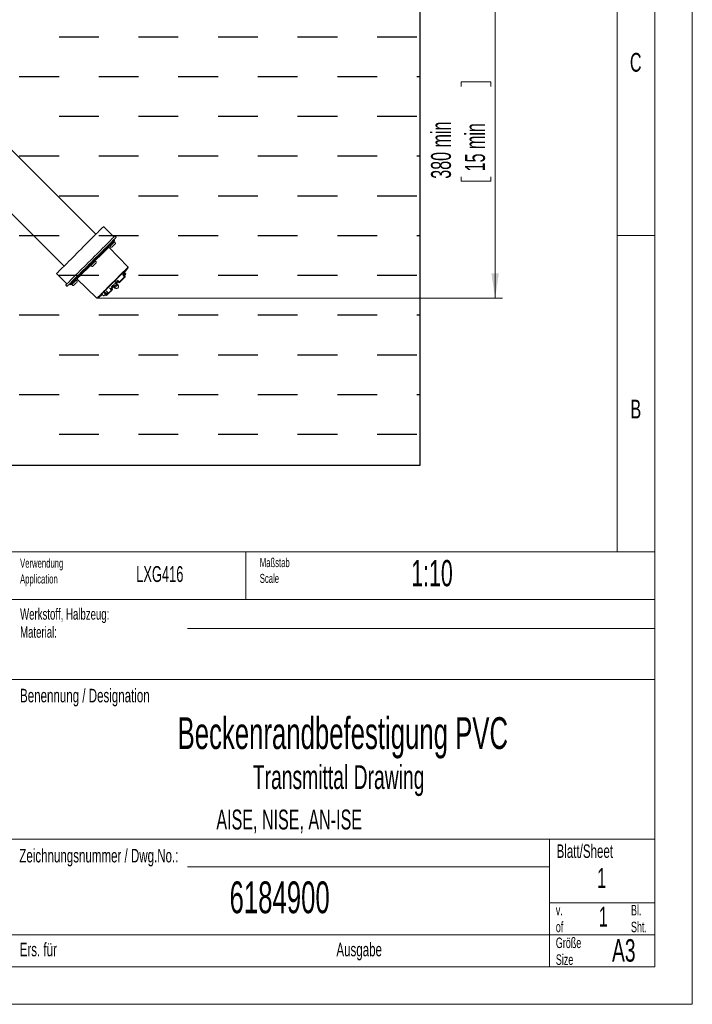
# Model space of a CAD drawing. Header units: millimetres. Extents: x 0 to 420, y 0 to 297.
# Tile 21 of 31: x 330 to 420, y 0 to 131. Entities that reach past the tile are written whole.
import ezdxf

# ---------------------------------------------------------------- set-up
doc = ezdxf.new("R2010")
doc.units = ezdxf.units.MM
doc.styles.add('SLDTEXTSTYLE0', font='TXT', dxfattribs={"width": 0.638186})
doc.styles.add('SLDTEXTSTYLE1', font='TXT', dxfattribs={"width": 0.605})
doc.dimstyles.new('SLDDIMSTYLE1', dxfattribs={"dimtxt": 2.568319, "dimasz": 3.3, "dimexe": 0, "dimexo": 0.0625, "dimgap": 0.64208, "dimtad": 1, "dimdec": 1, "dimlfac": 10, "dimrnd": 1e-09, "dimzin": 12, "dimdsep": 46, "dimtxsty": 'SLDTEXTSTYLE1', "dimsah": 1, "dimcen": 0.09, "dimadec": 0, "dimazin": 3, "dimtfac": 1, "dimtdec": 1, "dimtofl": 0, "dimtmove": 0, "dimatfit": 3, "dimfxl": 1, "dimfrac": 2, "dimtolj": 1, "dimtzin": 12, "dimarcsym": 0})

# ---------------------------------------------------------------- blocks, each defined once
blk = doc.blocks.new('SW_NOTE_0')
at = {"color": 0, "linetype": 'Continuous', "lineweight": 0, "char_height": 1.2, "attachment_point": 1, "style": 'SLDTEXTSTYLE0'}
for s, insert in [('Maßstab', (0, 1.55)), ('Scale', (0, -0.55))]:
    blk.add_mtext(s, dxfattribs=dict(at, insert=insert))
blk = doc.blocks.new('SW_NOTE_1')
at = {"color": 0, "linetype": 'Continuous', "lineweight": 0, "char_height": 1.4, "attachment_point": 1, "style": 'SLDTEXTSTYLE0'}
for s, insert in [('Größe', (0, 1.8)), ('Size', (0, -0.44))]:
    blk.add_mtext(s, dxfattribs=dict(at, insert=insert))
blk = doc.blocks.new('SW_NOTE_2')
at = {"color": 0, "linetype": 'Continuous', "lineweight": 0, "char_height": 1.5, "attachment_point": 1, "style": 'SLDTEXTSTYLE0'}
for s, insert in [('Werkstoff, Halbzeug:', (0, 1.93)), ('Material:', (0, -0.47))]:
    blk.add_mtext(s, dxfattribs=dict(at, insert=insert))
blk = doc.blocks.new('SW_NOTE_3')
at = {"color": 0, "linetype": 'Continuous', "lineweight": 0, "char_height": 1.2, "attachment_point": 1, "style": 'SLDTEXTSTYLE0'}
for s, insert in [('Verwendung', (0, 1.55)), ('Application', (0, -0.55))]:
    blk.add_mtext(s, dxfattribs=dict(at, insert=insert))
blk = doc.blocks.new('SW_NOTE_4')
at = {"color": 0, "linetype": 'Continuous', "lineweight": 0, "char_height": 1.4, "attachment_point": 1, "style": 'SLDTEXTSTYLE0'}
for s, insert in [('Bl.', (0, 1.8)), ('Sht.', (0, -0.44))]:
    blk.add_mtext(s, dxfattribs=dict(at, insert=insert))
blk = doc.blocks.new('SW_NOTE_5')
at = {"color": 0, "linetype": 'Continuous', "lineweight": 0, "char_height": 1.4, "attachment_point": 1, "style": 'SLDTEXTSTYLE0'}
for s, insert in [('v.', (0, 1.8)), ('of', (0, -0.44))]:
    blk.add_mtext(s, dxfattribs=dict(at, insert=insert))
blk = doc.blocks.new('SW_BROKEN_VIEW_0')
at = {"color": 0, "linetype": 'Continuous'}
for p, q in [((76.14, -65.42), (76.14, 1.18)), ((28.08, -8.37), (33.37, -8.37)), ((38.66, -8.37), (43.95, -8.37)), ((49.25, -8.37), (54.54, -8.37)), ((59.83, -8.37), (65.12, -8.37)), ((70.41, -8.37), (75.7, -8.37)), ((22.79, -13.66), (28.08, -13.66)), ((33.37, -13.66), (38.66, -13.66)), ((43.95, -13.66), (49.25, -13.66)), ((54.54, -13.66), (59.83, -13.66)), ((65.12, -13.66), (70.41, -13.66)), ((75.7, -13.66), (76.14, -13.66)), ((28.08, -18.95), (33.37, -18.95)), ((38.66, -18.95), (43.95, -18.95)), ((49.25, -18.95), (54.54, -18.95)), ((59.83, -18.95), (65.12, -18.95)), ((70.41, -18.95), (75.7, -18.95)), ((22.79, -24.24), (28.08, -24.24)), ((33.37, -24.24), (38.66, -24.24)), ((43.95, -24.24), (49.25, -24.24)), ((54.54, -24.24), (59.83, -24.24)), ((65.12, -24.24), (70.41, -24.24)), ((75.7, -24.24), (76.14, -24.24)), ((28.08, -29.54), (33.37, -29.54)), ((38.66, -29.54), (43.95, -29.54)), ((49.25, -29.54), (54.54, -29.54)), ((59.83, -29.54), (65.12, -29.54)), ((70.41, -29.54), (75.7, -29.54)), ((22.79, -34.83), (28.08, -34.83)), ((33.37, -34.83), (38.66, -34.83)), ((43.95, -34.83), (49.25, -34.83)), ((54.54, -34.83), (59.83, -34.83)), ((65.12, -34.83), (70.41, -34.83)), ((75.7, -34.83), (76.14, -34.83)), ((28.08, -40.12), (33.37, -40.12)), ((38.66, -40.12), (43.95, -40.12)), ((49.25, -40.12), (54.54, -40.12)), ((59.83, -40.12), (65.12, -40.12)), ((70.41, -40.12), (75.7, -40.12)), ((22.79, -45.41), (28.08, -45.41)), ((33.37, -45.41), (38.66, -45.41)), ((43.95, -45.41), (49.25, -45.41)), ((54.54, -45.41), (59.83, -45.41)), ((65.12, -45.41), (70.41, -45.41)), ((75.7, -45.41), (76.14, -45.41)), ((28.08, -50.7), (33.37, -50.7)), ((38.66, -50.7), (43.95, -50.7)), ((49.25, -50.7), (54.54, -50.7)), ((59.83, -50.7), (65.12, -50.7)), ((70.41, -50.7), (75.7, -50.7)), ((22.79, -55.99), (28.08, -55.99)), ((33.37, -55.99), (38.66, -55.99)), ((43.95, -55.99), (49.25, -55.99)), ((54.54, -55.99), (59.83, -55.99)), ((65.12, -55.99), (70.41, -55.99)), ((75.7, -55.99), (76.14, -55.99)), ((28.08, -61.29), (33.37, -61.29)), ((38.66, -61.29), (43.95, -61.29)), ((49.25, -61.29), (54.54, -61.29)), ((59.83, -61.29), (65.12, -61.29)), ((70.41, -61.29), (75.7, -61.29)), ((0, -65.42), (76.14, -65.42))]:
    blk.add_line(p, q, dxfattribs=at)
blk = doc.blocks.new('_D')
at = {"color": 7, "linetype": 'Continuous', "lineweight": 0}
for p, q in [((381.52, 138.36), (394.76, 138.36)), ((393.76, 94), (393.76, 138.36)), ((389.23, 122.2), (389.23, 122.79)), ((389.23, 122.79), (393.17, 122.79)), ((393.17, 122.79), (393.17, 122.2)), ((389.23, 110.15), (389.23, 109.56)), ((393.17, 109.56), (393.17, 110.15)), ((389.23, 109.56), (393.17, 109.56)), ((340.77, 94), (394.76, 94))]:
    blk.add_line(p, q, dxfattribs=at)
for points in [[(393.76, 138.36), (393.26, 135.06), (394.26, 135.06)], [(393.76, 94), (394.26, 97.3), (393.26, 97.3)]]:
    blk.add_solid(points, dxfattribs=at)
at = {"color": 7, "linetype": 'Continuous', "lineweight": 0, "char_height": 2.646, "attachment_point": 1, "rotation": 90, "style": 'SLDTEXTSTYLE1'}
for s, insert in [('380 min', (385.23, 109.9)), ('15 min', (389.76, 110.88))]:
    blk.add_mtext(s, dxfattribs=dict(at, insert=insert))

msp = doc.modelspace()

# ---------------------------------------------------------------- linework, layer by layer
at = {"color": 133, "linetype": 'Continuous', "lineweight": 0}
for p, q in [((420, 0), (420, 297)), ((415, 292), (415, 5)), ((410, 60.25), (410, 287)), ((415, 102.333), (410, 102.333)), ((232.12, 60.25), (415, 60.25)), ((360.6, 60.25), (360.6, 53.875)), ((328.64, 53.875), (415, 53.875)), ((352.82, 50.043), (415, 50.043)), ((285.46, 43.25), (415, 43.25)), ((328.64, 22), (415, 22)), ((401, 22), (401, 5)), ((352.82, 18.295), (401, 18.295)), ((401, 13.5), (415, 13.5)), ((328.64, 9.25), (415, 9.25)), ((5, 5), (415, 5)), ((0, 0), (420, 0))]:
    msp.add_line(p, q, dxfattribs=at)
at = {"color": 7, "linetype": 'Continuous', "lineweight": 0}
for p, q in [((340.635, 102.521), (327.978, 115.178)), ((323.735, 110.935), (336.392, 98.278)), ((343.018, 102.146), (341.639, 103.525)), ((343.336, 102.111), (343.159, 102.288)), ((342.438, 101.001), (342.524, 100.917)), ((343.088, 101.481), (343.004, 101.566)), ((343.106, 101.738), (343.036, 101.811)), ((344.917, 98.145), (342.348, 100.806)), ((339.892, 98.455), (339.978, 98.371)), ((340.542, 98.935), (340.458, 99.021)), ((335.388, 97.274), (336.767, 95.895)), ((344.458, 96.854), (344.171, 97.146)), ((344.533, 96.901), (344.258, 97.181)), ((344.314, 97.273), (344.468, 97.118)), ((344.468, 97.118), (344.56, 97.211)), ((344.573, 97.168), (344.483, 97.077)), ((344.56, 97.211), (344.593, 97.243)), ((336.626, 95.754), (336.802, 95.577)), ((337.102, 95.877), (337.175, 95.807)), ((337.347, 95.909), (337.432, 95.825)), ((337.997, 96.39), (337.913, 96.475)), ((338.107, 96.565), (340.768, 93.996)), ((343.003, 95.654), (342.906, 95.753)), ((343.12, 96.189), (343.2, 96.249)), ((343.144, 96.223), (343.12, 96.189)), ((343.315, 96.416), (343.144, 96.223)), ((343.2, 96.249), (343.17, 96.207)), ((343.17, 96.207), (343.208, 96.236)), ((343.178, 96.249), (343.27, 96.353)), ((343.223, 96.283), (343.178, 96.249)), ((343.2, 96.249), (343.182, 96.266)), ((343.208, 96.236), (343.238, 96.278)), ((343.354, 95.842), (343.214, 95.982)), ((343.27, 96.353), (343.223, 96.283)), ((343.238, 96.278), (343.226, 96.29)), ((343.238, 96.278), (343.263, 96.298)), ((343.261, 96.313), (343.348, 96.441)), ((343.287, 96.332), (343.261, 96.313)), ((343.263, 96.298), (343.287, 96.332)), ((343.308, 95.959), (343.416, 96.067)), ((343.348, 96.441), (343.315, 96.416)), ((343.443, 96.037), (343.337, 95.931)), ((343.344, 96.139), (343.416, 96.067)), ((343.369, 95.786), (343.354, 95.842)), ((343.562, 95.775), (343.371, 95.966)), ((343.523, 96.387), (343.759, 96.155)), ((343.616, 96.154), (343.702, 96.07)), ((343.623, 96.162), (343.709, 96.077)), ((343.781, 96.093), (343.762, 96.073)), ((341.791, 94.849), (341.993, 94.644)), ((341.898, 94.492), (342.012, 94.38)), ((341.937, 94.588), (341.993, 94.644)), ((341.996, 94.591), (341.941, 94.536)), ((342.188, 94.727), (342.274, 94.642)), ((342.647, 95.551), (342.774, 95.425)), ((342.843, 95.211), (342.759, 95.297)), ((342.774, 95.425), (342.869, 95.519)), ((342.91, 95.505), (342.817, 95.412)), ((342.947, 95.542), (343.138, 95.351)), ((343.013, 95.617), (343.072, 95.559)), ((343.072, 95.559), (343.127, 95.544)), ((341.049, 94.15), (341.093, 94.183)), ((341.078, 94.177), (341.088, 94.168)), ((341.128, 94.208), (341.157, 94.227)), ((341.171, 94.235), (341.137, 94.21)), ((341.147, 94.214), (341.142, 94.218)), ((341.157, 94.227), (341.169, 94.237))]:
    msp.add_line(p, q, dxfattribs=at)
at = {"color": 8, "linetype": 'Continuous', "lineweight": 0}
for p, q in [((344.404, 97.368), (344.56, 97.211)), ((343.248, 96.018), (343.308, 95.959)), ((343.514, 96.303), (343.726, 96.094)), ((341.717, 94.811), (341.937, 94.588)), ((341.912, 94.506), (342.026, 94.394)), ((341.998, 95.001), (342.316, 94.684)), ((342.437, 95.361), (342.713, 95.081)), ((342.738, 95.648), (342.869, 95.519))]:
    msp.add_line(p, q, dxfattribs=at)
at = {"color": 7, "linetype": 'Continuous', "lineweight": 0, "flags": 128}
for points in [[(335.388, 97.274), (335.401, 97.287), (335.438, 97.324), (335.501, 97.387), (335.587, 97.473), (335.698, 97.584), (335.831, 97.717), (335.985, 97.871), (336.16, 98.046), (336.354, 98.24), (336.565, 98.451), (336.792, 98.678), (337.033, 98.919), (337.285, 99.171), (337.548, 99.434), (337.818, 99.704), (338.094, 99.98), (338.373, 100.259), (338.654, 100.54), (338.933, 100.819), (339.209, 101.095), (339.479, 101.365), (339.742, 101.628), (339.995, 101.881), (340.235, 102.121), (340.462, 102.348), (340.673, 102.559), (340.867, 102.753), (341.042, 102.928), (341.197, 103.083), (341.329, 103.215), (341.44, 103.326), (341.526, 103.412), (341.589, 103.475), (341.626, 103.512), (341.639, 103.525)], [(343.159, 102.288), (343.147, 102.275), (343.11, 102.238), (343.048, 102.176), (342.962, 102.091), (342.853, 101.981), (342.722, 101.85), (342.568, 101.697), (342.395, 101.523), (342.202, 101.331), (341.992, 101.121), (341.766, 100.894), (341.526, 100.654), (341.273, 100.401), (341.01, 100.138), (340.738, 99.866), (340.46, 99.588), (340.177, 99.305), (339.892, 99.021), (339.608, 98.736), (339.325, 98.453), (339.047, 98.175), (338.775, 97.903), (338.512, 97.64), (338.259, 97.387), (338.019, 97.147), (337.793, 96.921), (337.582, 96.711), (337.39, 96.518), (337.216, 96.345), (337.063, 96.192), (336.932, 96.06), (336.823, 95.951), (336.737, 95.865), (336.675, 95.804), (336.638, 95.766), (336.626, 95.754)], [(336.802, 95.577), (336.815, 95.59), (336.852, 95.627), (336.914, 95.688), (336.999, 95.774), (337.108, 95.883), (337.24, 96.015), (337.393, 96.168), (337.567, 96.341), (337.759, 96.534), (337.969, 96.744), (338.195, 96.97), (338.436, 97.211), (338.689, 97.463), (338.952, 97.727), (339.224, 97.998), (339.502, 98.277), (339.784, 98.559), (340.069, 98.844), (340.354, 99.129), (340.636, 99.411), (340.915, 99.689), (341.187, 99.961), (341.45, 100.225), (341.703, 100.477), (341.943, 100.718), (342.169, 100.944), (342.379, 101.154), (342.572, 101.346), (342.745, 101.52), (342.898, 101.673), (343.03, 101.805), (343.139, 101.914), (343.225, 101.999), (343.286, 102.061), (343.324, 102.098), (343.336, 102.111)], [(343.105, 101.668), (343.102, 101.665), (343.077, 101.64), (343.028, 101.59), (342.954, 101.516), (342.856, 101.418), (342.735, 101.298), (342.593, 101.155), (342.43, 100.992), (342.247, 100.81), (342.047, 100.61), (341.831, 100.394), (341.601, 100.164), (341.359, 99.921), (341.106, 99.669), (340.846, 99.409), (340.58, 99.143), (340.311, 98.873), (340.04, 98.603), (339.77, 98.333), (339.504, 98.067), (339.244, 97.807), (338.992, 97.554), (338.749, 97.312), (338.519, 97.082), (338.303, 96.866), (338.103, 96.666), (337.921, 96.484), (337.758, 96.32), (337.615, 96.178), (337.495, 96.057), (337.397, 95.96), (337.323, 95.886), (337.273, 95.836), (337.248, 95.811), (337.245, 95.808)], [(342.606, 100.999), (342.556, 100.949), (342.529, 100.921), (342.524, 100.917)], [(343.088, 101.481), (343.078, 101.471), (343.045, 101.437), (342.99, 101.383), (342.919, 101.311), (342.837, 101.23), (342.753, 101.146), (342.674, 101.067), (342.606, 100.999)], [(343.23, 101.269), (343.217, 101.256), (343.178, 101.217), (343.118, 101.157), (343.043, 101.083), (342.962, 101.001), (342.883, 100.922), (342.815, 100.854), (342.765, 100.804), (342.738, 100.778), (342.735, 100.774)], [(340.542, 98.935), (340.542, 98.935), (340.526, 98.919), (340.487, 98.88), (340.428, 98.821), (340.353, 98.746), (340.271, 98.664), (340.187, 98.58), (340.11, 98.503), (340.046, 98.439), (340.002, 98.394), (339.98, 98.373), (339.978, 98.371)], [(340.684, 98.724), (340.671, 98.71), (340.632, 98.672), (340.572, 98.612), (340.498, 98.537), (340.416, 98.456), (340.337, 98.377), (340.269, 98.309), (340.219, 98.259), (340.193, 98.232), (340.189, 98.229)], [(344.392, 97.042), (344.398, 97.049), (344.406, 97.057), (344.414, 97.065), (344.424, 97.074), (344.434, 97.084), (344.444, 97.095), (344.456, 97.106), (344.468, 97.118)], [(344.483, 97.077), (344.469, 97.064), (344.456, 97.05), (344.443, 97.038), (344.432, 97.026), (344.421, 97.016), (344.421, 97.015)], [(344.422, 97.418), (344.494, 97.344), (344.593, 97.243)], [(344.573, 97.168), (344.576, 97.171), (344.577, 97.176), (344.577, 97.181), (344.576, 97.187), (344.573, 97.193), (344.57, 97.199), (344.565, 97.205), (344.56, 97.211)], [(337.515, 95.908), (337.465, 95.858), (337.437, 95.83), (337.432, 95.825)], [(337.997, 96.39), (337.987, 96.38), (337.953, 96.346), (337.899, 96.291), (337.827, 96.22), (337.746, 96.139), (337.662, 96.055), (337.583, 95.976), (337.515, 95.908)], [(338.139, 96.178), (338.125, 96.165), (338.087, 96.126), (338.027, 96.066), (337.952, 95.991), (337.871, 95.91), (337.792, 95.831), (337.724, 95.763), (337.674, 95.713), (337.647, 95.687), (337.644, 95.683)], [(342.792, 95.701), (342.821, 95.672), (342.92, 95.571)], [(342.945, 95.713), (342.972, 95.741), (343.018, 95.787), (343.072, 95.841), (343.127, 95.895), (343.172, 95.941), (343.203, 95.971), (343.214, 95.982)], [(343.072, 95.559), (343.082, 95.569), (343.113, 95.6), (343.159, 95.646), (343.213, 95.7), (343.267, 95.754), (343.313, 95.8), (343.344, 95.831), (343.354, 95.842)], [(343.369, 95.786), (343.36, 95.777), (343.334, 95.75), (343.295, 95.711), (343.248, 95.665), (343.202, 95.618), (343.163, 95.579), (343.137, 95.553), (343.127, 95.544)], [(343.214, 95.982), (343.446, 96.229), (343.558, 96.352)], [(343.416, 96.067), (343.429, 96.08), (343.442, 96.093), (343.455, 96.106), (343.468, 96.119), (343.481, 96.131), (343.493, 96.144), (343.505, 96.156), (343.516, 96.167)], [(343.559, 96.154), (343.546, 96.141), (343.532, 96.127), (343.518, 96.113), (343.503, 96.098), (343.488, 96.083), (343.473, 96.068), (343.458, 96.052), (343.443, 96.037)], [(343.516, 96.167), (343.522, 96.162), (343.528, 96.158), (343.535, 96.154), (343.541, 96.152), (343.546, 96.151), (343.552, 96.151), (343.556, 96.152), (343.559, 96.154)], [(343.706, 96.073), (343.663, 96.116), (343.62, 96.158)], [(343.762, 96.073), (343.758, 96.07), (343.758, 96.07)], [(344.052, 96.364), (344.004, 96.316), (343.96, 96.271), (343.918, 96.23), (343.88, 96.192), (343.847, 96.159), (343.82, 96.131), (343.798, 96.109), (343.781, 96.093)], [(344.458, 96.798), (344.447, 96.787), (344.411, 96.751), (344.353, 96.693), (344.277, 96.617), (344.19, 96.53), (344.098, 96.438), (344.01, 96.35), (343.932, 96.272), (343.87, 96.211), (343.83, 96.171), (343.815, 96.155), (343.815, 96.155)], [(344.099, 96.41), (344.093, 96.405), (344.087, 96.399), (344.082, 96.393), (344.076, 96.388), (344.07, 96.382), (344.064, 96.376), (344.058, 96.37), (344.052, 96.364)], [(344.39, 96.702), (344.359, 96.67), (344.325, 96.636), (344.289, 96.601), (344.252, 96.564), (344.214, 96.526), (344.176, 96.488), (344.137, 96.449), (344.099, 96.41)], [(344.421, 96.733), (344.417, 96.728), (344.412, 96.724), (344.408, 96.72), (344.404, 96.716), (344.401, 96.712), (344.397, 96.709), (344.394, 96.705), (344.39, 96.702)], [(344.533, 96.845), (344.53, 96.841), (344.52, 96.832), (344.504, 96.816), (344.482, 96.794), (344.454, 96.766), (344.421, 96.733)], [(341.437, 94.549), (341.569, 94.419), (341.67, 94.32)], [(341.896, 94.547), (341.774, 94.669), (341.665, 94.778)], [(341.67, 94.32), (341.692, 94.343), (341.716, 94.367), (341.743, 94.393), (341.77, 94.421), (341.8, 94.45), (341.83, 94.481), (341.863, 94.513), (341.896, 94.547)], [(341.927, 94.521), (341.898, 94.492), (341.87, 94.465), (341.844, 94.438), (341.818, 94.413), (341.794, 94.389), (341.771, 94.366), (341.75, 94.345), (341.73, 94.325)], [(341.896, 94.547), (341.903, 94.553), (341.909, 94.559), (341.914, 94.565), (341.92, 94.57), (341.925, 94.575), (341.929, 94.58), (341.933, 94.584), (341.937, 94.588)], [(342.031, 94.399), (341.988, 94.442), (341.945, 94.484)], [(342.177, 94.716), (342.139, 94.678), (342.104, 94.642), (342.07, 94.609), (342.039, 94.578), (342.011, 94.55), (341.986, 94.525), (341.965, 94.504), (341.947, 94.486)], [(341.947, 94.486), (341.99, 94.444), (342.033, 94.401)], [(341.993, 94.644), (341.999, 94.649), (342.005, 94.656), (342.013, 94.664), (342.021, 94.672), (342.031, 94.681), (342.041, 94.691), (342.051, 94.702), (342.063, 94.713)], [(342.077, 94.672), (342.064, 94.659), (342.052, 94.646), (342.04, 94.635), (342.029, 94.624), (342.019, 94.614), (342.01, 94.605), (342.003, 94.597), (341.996, 94.591)], [(342.033, 94.401), (342.051, 94.419), (342.072, 94.44), (342.097, 94.465), (342.125, 94.493), (342.156, 94.524), (342.189, 94.557), (342.225, 94.593), (342.263, 94.63)], [(342.063, 94.713), (342.068, 94.708), (342.072, 94.702), (342.076, 94.695), (342.079, 94.69), (342.08, 94.684), (342.08, 94.679), (342.079, 94.675), (342.077, 94.672)], [(342.081, 94.393), (342.072, 94.383), (342.068, 94.38)], [(342.081, 94.393), (342.083, 94.395), (342.084, 94.396), (342.085, 94.397), (342.086, 94.398), (342.087, 94.399), (342.087, 94.399), (342.088, 94.399), (342.088, 94.399)], [(342.301, 94.613), (342.266, 94.578), (342.233, 94.545), (342.202, 94.514), (342.173, 94.485), (342.147, 94.459), (342.124, 94.436), (342.104, 94.416), (342.088, 94.399)], [(342.263, 94.63), (342.22, 94.673), (342.177, 94.716)], [(342.263, 94.63), (342.268, 94.625), (342.274, 94.62), (342.28, 94.617), (342.286, 94.614), (342.291, 94.612), (342.295, 94.611), (342.299, 94.612), (342.301, 94.613)], [(342.274, 94.642), (342.279, 94.647), (342.285, 94.652), (342.29, 94.658), (342.295, 94.663), (342.301, 94.668), (342.306, 94.674), (342.311, 94.679), (342.316, 94.684)], [(342.352, 94.664), (342.346, 94.657), (342.339, 94.651), (342.333, 94.645), (342.327, 94.639), (342.32, 94.632), (342.314, 94.626), (342.308, 94.619), (342.301, 94.613)], [(342.316, 94.684), (342.369, 94.737), (342.423, 94.791), (342.476, 94.844), (342.529, 94.897), (342.58, 94.948), (342.628, 94.996), (342.673, 95.04), (342.713, 95.081)], [(342.721, 95.033), (342.683, 94.995), (342.642, 94.954), (342.597, 94.909), (342.55, 94.861), (342.501, 94.812), (342.451, 94.762), (342.401, 94.713), (342.352, 94.664)], [(342.747, 95.115), (342.705, 95.158), (342.662, 95.201)], [(342.671, 95.21), (342.713, 95.167), (342.756, 95.124)], [(342.676, 95.326), (342.689, 95.34), (342.702, 95.353), (342.715, 95.366), (342.728, 95.378), (342.74, 95.391), (342.752, 95.402), (342.763, 95.414), (342.774, 95.425)], [(342.817, 95.412), (342.805, 95.399), (342.791, 95.386), (342.777, 95.372), (342.763, 95.358), (342.748, 95.343), (342.733, 95.328), (342.718, 95.313), (342.703, 95.297)], [(342.713, 95.081), (342.717, 95.085), (342.721, 95.089), (342.725, 95.093), (342.729, 95.097), (342.734, 95.101), (342.738, 95.106), (342.743, 95.11), (342.747, 95.115)], [(342.762, 95.073), (342.756, 95.068), (342.751, 95.062), (342.745, 95.057), (342.74, 95.052), (342.735, 95.047), (342.73, 95.042), (342.726, 95.037), (342.721, 95.033)], [(342.762, 95.073), (342.764, 95.077), (342.765, 95.081), (342.764, 95.086), (342.763, 95.091), (342.76, 95.097), (342.757, 95.103), (342.752, 95.109), (342.747, 95.115)], [(342.843, 95.155), (342.842, 95.154), (342.838, 95.15), (342.83, 95.142), (342.818, 95.13), (342.803, 95.114), (342.784, 95.095), (342.762, 95.073)], [(342.869, 95.519), (342.875, 95.525), (342.881, 95.531), (342.887, 95.538), (342.894, 95.544), (342.9, 95.551), (342.907, 95.558), (342.914, 95.564), (342.92, 95.571)], [(342.91, 95.505), (342.907, 95.503), (342.903, 95.502), (342.898, 95.502), (342.892, 95.503), (342.887, 95.506), (342.88, 95.51), (342.874, 95.514), (342.869, 95.519)], [(342.92, 95.571), (342.938, 95.589), (342.954, 95.605), (342.968, 95.618), (342.979, 95.63), (342.989, 95.639), (342.996, 95.646), (343.001, 95.651), (343.003, 95.654)], [(343.002, 95.597), (342.999, 95.594), (342.995, 95.589), (342.988, 95.583), (342.98, 95.575), (342.97, 95.565), (342.958, 95.553), (342.945, 95.54), (342.93, 95.525)]]:
    msp.add_lwpolyline(points, dxfattribs=at)
at = {"color": 8, "linetype": 'Continuous', "lineweight": 0, "flags": 128}
for points in [[(337.175, 95.807), (337.178, 95.81), (337.203, 95.836), (337.254, 95.886), (337.329, 95.961), (337.428, 96.06), (337.55, 96.182), (337.694, 96.326), (337.859, 96.491), (338.044, 96.676), (338.246, 96.878), (338.465, 97.097), (338.697, 97.33), (338.943, 97.575), (339.198, 97.83), (339.462, 98.094), (339.731, 98.363), (340.004, 98.636), (340.277, 98.91), (340.55, 99.182), (340.819, 99.452), (341.083, 99.715), (341.338, 99.97), (341.584, 100.216), (341.816, 100.449), (342.035, 100.667), (342.237, 100.87), (342.422, 101.054), (342.587, 101.219), (342.731, 101.363), (342.853, 101.485), (342.952, 101.584), (343.027, 101.659), (343.078, 101.71), (343.103, 101.735), (343.106, 101.738)], [(342.348, 100.806), (342.341, 100.799), (342.31, 100.768), (342.254, 100.713), (342.175, 100.634), (342.073, 100.532), (341.95, 100.408), (341.806, 100.264), (341.643, 100.102), (341.464, 99.923), (341.271, 99.729), (341.065, 99.524), (340.85, 99.308), (340.627, 99.085), (340.51, 98.968)], [(339.945, 98.403), (339.941, 98.4), (339.716, 98.174), (339.496, 97.955), (339.285, 97.744), (339.085, 97.544), (338.899, 97.357), (338.728, 97.186), (338.575, 97.033), (338.441, 96.899), (338.328, 96.786), (338.237, 96.695), (338.17, 96.628), (338.126, 96.585), (338.108, 96.566), (338.107, 96.565)], [(344.923, 98.082), (344.913, 98.073), (344.879, 98.039), (344.821, 97.981), (344.739, 97.899), (344.634, 97.794), (344.508, 97.668), (344.363, 97.523), (344.199, 97.359), (344.019, 97.179), (343.825, 96.985), (343.62, 96.78), (343.406, 96.566), (343.186, 96.345), (342.961, 96.121), (342.736, 95.896), (342.512, 95.672), (342.293, 95.453), (342.081, 95.241), (341.878, 95.038), (341.688, 94.848), (341.512, 94.672), (341.352, 94.512), (341.212, 94.371), (341.091, 94.251), (340.992, 94.152), (340.916, 94.076), (340.863, 94.023), (340.836, 93.995), (340.831, 93.991)], [(341.375, 94.604), (341.546, 94.774), (341.732, 94.96), (341.931, 95.159), (342.142, 95.37), (342.361, 95.589), (342.586, 95.814), (342.814, 96.042), (343.042, 96.27), (343.268, 96.496), (343.489, 96.717), (343.702, 96.93), (343.905, 97.133), (344.094, 97.322), (344.269, 97.497), (344.426, 97.654), (344.564, 97.792), (344.681, 97.909), (344.775, 98.004), (344.847, 98.075), (344.893, 98.122), (344.915, 98.144), (344.917, 98.145)], [(343.138, 95.351), (343.139, 95.352), (343.158, 95.371), (343.2, 95.413), (343.261, 95.473), (343.332, 95.544), (343.405, 95.618), (343.472, 95.685), (343.524, 95.737), (343.555, 95.768), (343.562, 95.775)], [(343.273, 95.923), (343.276, 95.926), (343.282, 95.933), (343.288, 95.939), (343.295, 95.945), (343.301, 95.952), (343.308, 95.959)], [(343.62, 96.158), (343.616, 96.155), (343.616, 96.154)], [(343.702, 96.07), (343.702, 96.07), (343.706, 96.073)], [(343.726, 96.094), (343.743, 96.111), (343.767, 96.135), (343.777, 96.145)], [(343.759, 96.155), (343.759, 96.155), (343.773, 96.169), (343.812, 96.208), (343.873, 96.269), (343.951, 96.347), (344.041, 96.437), (344.136, 96.532), (344.229, 96.625), (344.313, 96.709), (344.382, 96.778), (344.431, 96.827), (344.455, 96.852), (344.458, 96.854)], [(344.052, 96.364), (344.05, 96.363), (344.047, 96.363), (344.043, 96.364), (344.038, 96.367), (344.033, 96.37), (344.031, 96.371)], [(344.468, 96.836), (344.478, 96.846), (344.502, 96.87), (344.519, 96.887), (344.53, 96.898), (344.533, 96.901)], [(340.768, 93.996), (340.768, 93.996), (340.784, 94.012), (340.824, 94.053), (340.89, 94.118), (340.979, 94.207), (341.09, 94.318), (341.223, 94.451), (341.375, 94.604)], [(342.012, 94.38), (342.016, 94.383), (342.026, 94.394)], [(342.759, 95.297), (342.758, 95.297), (342.753, 95.292), (342.744, 95.283), (342.732, 95.27), (342.715, 95.254), (342.695, 95.233), (342.671, 95.21)], [(342.756, 95.124), (342.78, 95.147), (342.8, 95.168), (342.816, 95.184), (342.829, 95.197), (342.838, 95.206), (342.843, 95.21), (342.843, 95.211)]]:
    msp.add_lwpolyline(points, dxfattribs=at)
at = {"color": 7, "linetype": 'Continuous', "lineweight": 0}
for centre, radius, start, end in [((342.694, 100.91), 0.142, 163.07415, 286.92633), ((343.094, 101.311), 0.142, 343.06847, 106.93202), ((343.07, 101.703), 0.05, 314.99907, 44.00201), ((342.402, 100.858), 0.075, 135.00594, 223.99531), ((340.148, 98.364), 0.142, 163.07415, 286.92633), ((340.549, 98.765), 0.142, 343.06847, 106.93202), ((331.316, 107.408), 16.496, 321.3831, 325.57594), ((330.636, 111.117), 19.718, 314.97748, 315.03949), ((344.881, 98.111), 0.05, 325.57559, 43.99656), ((337.21, 95.843), 0.05, 226.00226, 314.99172), ((337.603, 95.819), 0.142, 163.07415, 286.92633), ((338.003, 96.219), 0.142, 343.07344, 106.92704), ((338.055, 96.511), 0.075, 46.01192, 134.98854), ((343.35, 95.563), 0.3, 224.99967, 45.00053), ((343.661, 96.298), 0.49, 223.8525, 228.49472), ((328.218, 111.031), 21.367, 314.95728, 315.03432), ((343.588, 96.126), 0.04, 45.51307, 123.60658), ((343.299, 96.483), 0.456, 314.66449, 315.33551), ((343.73, 96.098), 0.04, 225.50342, 315.00591), ((343.387, 96.395), 0.453, 314.75315, 315.42788), ((343.734, 96.102), 0.0398, 225.25398, 314.74602), ((331.964, 107.839), 16.622, 314.95915, 315.04085), ((343.737, 96.102), 0.0374, 221.40043, 310.33438), ((343.754, 96.122), 0.0393, 224.50041, 313.99441), ((343.787, 96.184), 0.04, 225.51199, 314.97308), ((344.43, 96.826), 0.04, 314.99587, 44.50382), ((344.505, 96.873), 0.04, 314.99479, 44.50793), ((331.504, 107.6), 16.498, 304.42372, 307.31451), ((342.013, 94.653), 0.158, 222.19422, 236.69541), ((344.393, 92.068), 3.479, 134.82234, 135.16), ((341.912, 94.56), 0.0374, 319.74949, 48.65262), ((341.847, 94.584), 0.14, 314.2685, 315.48923), ((342.04, 94.409), 0.04, 225.51092, 314.97417), ((342.521, 93.905), 0.695, 134.70933, 135.32309), ((342.054, 94.422), 0.0393, 224.51815, 314.0013), ((341.815, 94.618), 0.307, 314.70011, 315.25967), ((342.059, 94.428), 0.04, 225.50828, 314.97684), ((342.062, 94.428), 0.0386, 223.33535, 312.68364), ((337.664, 99.239), 6.39, 314.93261, 315.07499), ((340.327, 96.579), 2.746, 314.81176, 315.14254), ((341.853, 94.207), 0.605, 42.19423, 45.95144), ((342.355, 94.71), 0.0468, 213.68906, 265.57252), ((341.206, 96.667), 2.066, 314.80065, 315.14019), ((342.485, 95.122), 0.279, 38.87569, 47.02405), ((342.691, 95.052), 0.0356, 326.31654, 52.68765), ((342.787, 95.325), 0.04, 146.32944, 224.49427), ((340.064, 97.805), 3.799, 314.92254, 315.10706), ((342.733, 95.096), 0.0365, 322.32588, 50.43513), ((342.815, 95.183), 0.04, 315.00437, 44.49543), ((333.439, 104.998), 13.41, 314.93502, 315.05648), ((340.802, 94.032), 0.05, 226.01537, 304.4228)]:
    msp.add_arc(centre, radius, start, end, dxfattribs=at)
at = {"color": 8, "linetype": 'Continuous', "lineweight": 0}
for centre, radius, start, end in [((344.086, 96.432), 0.0245, 233.52015, 299.84318), ((344.109, 96.447), 0.0378, 222.22662, 253.71234), ((344.365, 96.726), 0.0347, 316.97887, 19.92225), ((344.369, 96.717), 0.0264, 324.92213, 31.86888), ((344.398, 96.751), 0.029, 321.17994, 27.28173)]:
    msp.add_arc(centre, radius, start, end, dxfattribs=at)
at = {"color": 7, "linetype": 'Continuous', "lineweight": 0}
for points, knots in [([(344.483, 97.077), (344.483, 97.077), (344.484, 97.078), (344.486, 97.082), (344.486, 97.089), (344.482, 97.099), (344.476, 97.109), (344.471, 97.115), (344.468, 97.118)], [0, 0, 0, 0, 0.0108286, 0.08633569, 0.24851489, 0.46104285, 0.71796153, 1, 1, 1, 1]), ([(344.593, 97.243), (344.595, 97.24), (344.601, 97.234), (344.604, 97.221), (344.603, 97.208), (344.598, 97.195), (344.592, 97.187), (344.589, 97.183), (344.589, 97.183)], [0, 0, 0, 0, 0.18588678, 0.37139743, 0.56281757, 0.77164984, 0.99387237, 1, 1, 1, 1]), ([(343.296, 95.9), (343.299, 95.901), (343.307, 95.903), (343.313, 95.908), (343.316, 95.911), (343.316, 95.911)], [0, 0, 0, 0, 0.420942, 0.9846029, 1, 1, 1, 1]), ([(343.416, 96.067), (343.419, 96.063), (343.425, 96.058), (343.432, 96.049), (343.439, 96.043), (343.441, 96.039), (343.443, 96.038), (343.443, 96.037), (343.443, 96.037)], [0, 0, 0, 0, 0.3315079, 0.6245509, 0.847052, 0.9743341, 0.9986436, 1, 1, 1, 1]), ([(343.516, 96.167), (343.524, 96.173), (343.541, 96.185), (343.571, 96.186), (343.595, 96.18), (343.609, 96.173), (343.618, 96.167), (343.622, 96.163), (343.623, 96.162)], [0, 0, 0, 0, 0.2406542, 0.5403913, 0.7252999, 0.8564986, 0.9569949, 1, 1, 1, 1]), ([(343.566, 96.158), (343.568, 96.16), (343.576, 96.166), (343.59, 96.167), (343.604, 96.166), (343.611, 96.164), (343.615, 96.161), (343.618, 96.16), (343.619, 96.159), (343.62, 96.158)], [0, 0, 0, 0, 0.1523899, 0.5038222, 0.7116495, 0.8522261, 0.9101025, 0.9561467, 1, 1, 1, 1]), ([(341.917, 94.509), (341.92, 94.507), (341.925, 94.503), (341.933, 94.496), (341.94, 94.489), (341.944, 94.485), (341.945, 94.484)], [0, 0, 0, 0, 0.225389, 0.5354214, 0.8355189, 1, 1, 1, 1]), ([(341.924, 94.518), (341.925, 94.518), (341.93, 94.517), (341.933, 94.507), (341.938, 94.498), (341.942, 94.492), (341.945, 94.488), (341.947, 94.487), (341.947, 94.486)], [0, 0, 0, 0, 0.087991, 0.3761969, 0.6674322, 0.8504142, 0.9298983, 1, 1, 1, 1]), ([(341.993, 94.644), (341.996, 94.64), (342.002, 94.633), (342.006, 94.621), (342.006, 94.608), (342.002, 94.598), (341.998, 94.593), (341.996, 94.591), (341.996, 94.591)], [0, 0, 0, 0, 0.2270424, 0.4490457, 0.6631074, 0.8699807, 0.983369, 1, 1, 1, 1]), ([(342.063, 94.713), (342.071, 94.72), (342.092, 94.735), (342.126, 94.741), (342.155, 94.741), (342.173, 94.737), (342.183, 94.732), (342.187, 94.728), (342.188, 94.727)], [0, 0, 0, 0, 0.2353085, 0.5561619, 0.7479801, 0.8734821, 0.9627856, 1, 1, 1, 1]), ([(342.077, 94.672), (342.085, 94.678), (342.102, 94.693), (342.13, 94.707), (342.153, 94.716), (342.165, 94.719), (342.172, 94.718), (342.175, 94.717), (342.176, 94.716), (342.177, 94.716)], [0, 0, 0, 0, 0.2586712, 0.610606, 0.8059791, 0.9154945, 0.9519996, 0.9774806, 1, 1, 1, 1]), ([(342.662, 95.201), (342.66, 95.204), (342.654, 95.212), (342.647, 95.231), (342.646, 95.261), (342.654, 95.296), (342.668, 95.318), (342.675, 95.326), (342.676, 95.326)], [0, 0, 0, 0, 0.0914366, 0.2105969, 0.4329756, 0.7601344, 0.9901688, 1, 1, 1, 1]), ([(342.671, 95.21), (342.67, 95.21), (342.669, 95.212), (342.667, 95.217), (342.667, 95.229), (342.673, 95.251), (342.685, 95.276), (342.697, 95.291), (342.703, 95.297)], [0, 0, 0, 0, 0.0297985, 0.0660817, 0.1676248, 0.391987, 0.7455831, 1, 1, 1, 1]), ([(342.817, 95.412), (342.817, 95.412), (342.816, 95.411), (342.812, 95.408), (342.804, 95.408), (342.794, 95.41), (342.784, 95.416), (342.777, 95.422), (342.774, 95.425)], [0, 0, 0, 0, 0.0120727, 0.0961692, 0.2678676, 0.480164, 0.7294102, 1, 1, 1, 1]), ([(342.93, 95.525), (342.93, 95.525), (342.932, 95.527), (342.935, 95.532), (342.936, 95.542), (342.933, 95.552), (342.928, 95.562), (342.923, 95.568), (342.92, 95.571)], [0, 0, 0, 0, 0.0039836, 0.159678, 0.3388679, 0.5382239, 0.7602473, 1, 1, 1, 1]), ([(343.002, 95.597), (343.002, 95.597), (343.006, 95.6), (343.011, 95.607), (343.015, 95.62), (343.015, 95.632), (343.011, 95.644), (343.006, 95.651), (343.003, 95.654)], [0, 0, 0, 0, 0.0056616, 0.2135366, 0.4167407, 0.6104075, 0.8033844, 1, 1, 1, 1]), ([(341.053, 94.158), (341.049, 94.154), (341.044, 94.149), (341.024, 94.138), (341.028, 94.137), (341.028, 94.137)], [0, 0, 0, 0, 0.6996473, 0.9814589, 1, 1, 1, 1]), ([(341.029, 94.137), (341.033, 94.14), (341.04, 94.144), (341.046, 94.148), (341.049, 94.15)], [0, 0, 0, 0, 0.61460792, 1, 1, 1, 1]), ([(341.115, 94.204), (341.105, 94.197), (341.086, 94.183), (341.065, 94.168), (341.055, 94.16), (341.053, 94.158)], [0, 0, 0, 0, 0.4988566, 0.8865032, 1, 1, 1, 1]), ([(341.093, 94.183), (341.09, 94.181), (341.086, 94.179), (341.083, 94.175), (341.08, 94.175), (341.083, 94.177), (341.084, 94.178), (341.086, 94.18), (341.087, 94.181), (341.088, 94.181)], [0, 0, 0, 0, 0.3683503, 0.5822009, 0.6004166, 0.6586138, 0.7941771, 0.8899053, 1, 1, 1, 1]), ([(341.088, 94.181), (341.091, 94.183), (341.096, 94.187), (341.104, 94.193), (341.112, 94.199), (341.12, 94.205), (341.126, 94.209), (341.129, 94.211)], [0, 0, 0, 0, 0.1969549, 0.3847491, 0.5794753, 0.7761636, 1, 1, 1, 1]), ([(341.164, 94.238), (341.156, 94.233), (341.14, 94.222), (341.124, 94.21), (341.115, 94.204)], [0, 0, 0, 0, 0.46027803, 1, 1, 1, 1]), ([(341.129, 94.211), (341.133, 94.213), (341.137, 94.215), (341.14, 94.218), (341.142, 94.219), (341.139, 94.216), (341.136, 94.214), (341.132, 94.21), (341.128, 94.208)], [0, 0, 0, 0, 0.3413898, 0.4341229, 0.459231, 0.5093338, 0.6283705, 1, 1, 1, 1]), ([(341.137, 94.21), (341.148, 94.217), (341.169, 94.232), (341.196, 94.251), (341.219, 94.268), (341.239, 94.283), (341.254, 94.294), (341.263, 94.301)], [0, 0, 0, 0, 0.2381445, 0.5084748, 0.6448031, 0.7750423, 1, 1, 1, 1]), ([(341.179, 94.245), (341.181, 94.247), (341.184, 94.251), (341.172, 94.243), (341.167, 94.24), (341.164, 94.238)], [0, 0, 0, 0, 0.1831855, 0.439689, 1, 1, 1, 1]), ([(341.169, 94.237), (341.171, 94.238), (341.176, 94.241), (341.182, 94.246), (341.19, 94.251), (341.199, 94.259), (341.21, 94.267), (341.219, 94.273), (341.223, 94.275)], [0, 0, 0, 0, 0.1114025, 0.2383994, 0.3773602, 0.5172304, 0.7788519, 1, 1, 1, 1]), ([(341.23, 94.278), (341.227, 94.276), (341.223, 94.273), (341.216, 94.267), (341.208, 94.262), (341.198, 94.254), (341.185, 94.245), (341.175, 94.238), (341.171, 94.235)], [0, 0, 0, 0, 0.1081846, 0.2311437, 0.3665486, 0.5045122, 0.7671797, 1, 1, 1, 1]), ([(341.264, 94.307), (341.258, 94.302), (341.244, 94.293), (341.223, 94.278), (341.201, 94.262), (341.186, 94.251), (341.179, 94.245)], [0, 0, 0, 0, 0.2189249, 0.4776483, 0.7489626, 1, 1, 1, 1]), ([(341.223, 94.275), (341.226, 94.277), (341.23, 94.279), (341.24, 94.288), (341.239, 94.286), (341.239, 94.286)], [0, 0, 0, 0, 0.7182127, 0.9867567, 1, 1, 1, 1]), ([(341.239, 94.285), (341.238, 94.284), (341.234, 94.281), (341.231, 94.279), (341.23, 94.278)], [0, 0, 0, 0, 0.4932915, 1, 1, 1, 1]), ([(341.263, 94.301), (341.268, 94.305), (341.275, 94.311), (341.294, 94.325), (341.282, 94.32), (341.275, 94.314), (341.267, 94.309), (341.264, 94.307)], [0, 0, 0, 0, 0.3940164, 0.5276536, 0.5795122, 0.8258343, 1, 1, 1, 1]), ([(341.67, 94.32), (341.673, 94.318), (341.68, 94.313), (341.692, 94.309), (341.705, 94.31), (341.718, 94.315), (341.726, 94.321), (341.73, 94.325), (341.73, 94.325)], [0, 0, 0, 0, 0.1859517, 0.3713297, 0.5628476, 0.7716178, 0.9937157, 1, 1, 1, 1])]:
    msp.add_open_spline(points, degree=3, knots=knots, dxfattribs=at)

# ---------------------------------------------------------------- block references
at = {"color": 7, "linetype": 'Continuous'}
msp.add_blockref('SW_BROKEN_VIEW_0', (307.65, 137.179), dxfattribs=at)
at = {"color": 254, "linetype": 'Continuous', "lineweight": 0}
for name, p in [('SW_NOTE_3', (330.538, 57.771)), ('SW_NOTE_0', (362.438, 57.851)), ('SW_NOTE_2', (330.538, 50.771)), ('SW_NOTE_4', (411.837, 11.439)), ('SW_NOTE_5', (401.837, 11.439)), ('SW_NOTE_1', (401.837, 7.089))]:
    msp.add_blockref(name, p, dxfattribs=at)

# ---------------------------------------------------------------- texts
at = {"color": 254, "linetype": 'Continuous', "lineweight": 0, "style": 'SLDTEXTSTYLE0'}
for s, insert, char_height, attachment_point in [('C', (412.47, 126.651), 2.5, 2), ('B', (412.488, 80.485), 2.5, 2), ('Benennung / Designation', (330.538, 41.999), 1.8, 1), ('Blatt/Sheet', (401.938, 21.289), 1.80002, 1), ('Zeichnungsnummer / Dwg.No.:', (330.438, 20.689), 1.80002, 1), ('Ers. für', (330.488, 8.189), 1.8, 1), ('Ausgabe', (372.637, 8.189), 1.8, 1), ('A3', (409.316, 8.672), 3, 1)]:
    msp.add_mtext(s, dxfattribs=dict(at, insert=insert, char_height=char_height, attachment_point=attachment_point))
at = {"color": 7, "linetype": 'Continuous', "lineweight": 0, "style": 'SLDTEXTSTYLE1'}
for s, insert, char_height, attachment_point in [('1:10', (382.61, 59.15), 3.5, 1), ('LXG416', (349.133, 58.335), 2.1167, 2), ('Beckenrandbefestigung PVC', (373.489, 38.219), 4.23333, 2), ('Transmittal Drawing', (372.93, 31.834), 3.175, 2), ('AISE, NISE, AN-ISE', (356.66, 25.918), 2.64583, 1), ('1', (407.349, 18.145), 2.646, 1), ('6184900', (365.083, 16.36), 4.2333, 2), ('1', (407.575, 12.988), 2.646, 1)]:
    msp.add_mtext(s, dxfattribs=dict(at, insert=insert, char_height=char_height, attachment_point=attachment_point))

# ---------------------------------------------------------------- dimensions: what is measured, and where the dimension line sits
at = {"color": 7, "linetype": 'Continuous', "lineweight": 0}
dim = msp.add_linear_dim(base=(393.762, 138.356), p1=(340.768, 93.996), p2=(381.518, 138.356), angle=90, dimstyle='SLDDIMSTYLE1', dxfattribs=at)
dim.commit()
dim.dimension.update_dxf_attribs({"geometry": '_D', "text_midpoint": (393.762, 116.176), "dimtype": 160})

doc.saveas('drawing.dxf')
